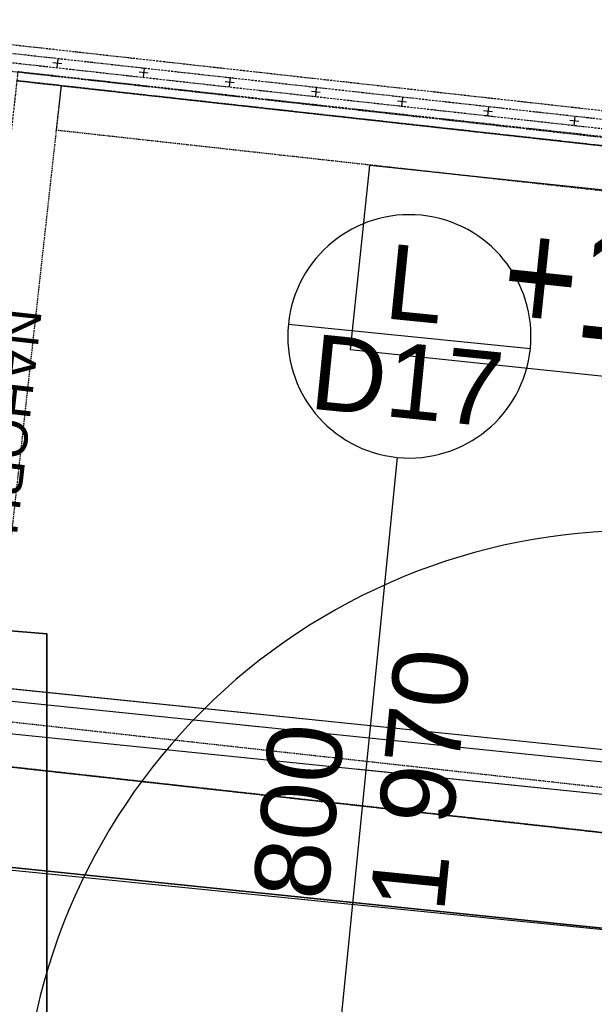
# Model space of a CAD drawing. Header units: millimetres. Extents: x -25972 to 4516, y -2839 to 20217.
# Tile 103 of 114: x -14357 to -13589, y 9229 to 10544. Entities that reach past the tile are written whole.
import ezdxf

# ---------------------------------------------------------------- set-up
doc = ezdxf.new("R2010")
doc.units = ezdxf.units.MM
doc.header["$MEASUREMENT"] = 0
doc.linetypes.add('Čerchovaná M', pattern=[4.5, 2.5, -0.85, 0.3, -0.85])
doc.linetypes.add('Čárkovaná S', pattern=[2.5, 1.5, -1])
for name, color, linetype in [('7._POHLED ZÁPADNÍ_1_Anotace - SP', 7, 'Continuous'), ('7._POHLED ZÁPADNÍ_1_Interiér - schodiště', 7, 'Continuous'), ('7._POHLED ZÁPADNÍ_1_Nové_3D prvky fasada nove', 7, 'Continuous'), ('7._POHLED ZÁPADNÍ_1_Nové_3D prvky model', 7, 'Continuous'), ('7._POHLED ZÁPADNÍ_1_Nové_Anotace - SP', 7, 'Continuous'), ('7._POHLED ZÁPADNÍ_1_Nové_Otvory – Dveře', 7, 'Continuous'), ('7._POHLED ZÁPADNÍ_1_Nové_Otvory – Značky dveří', 7, 'Continuous'), ('7._POHLED ZÁPADNÍ_1_Nové_ZJEDNODUŠENÝ DVŮR', 7, 'Continuous'), ('7._POHLED ZÁPADNÍ_1_Otvory – Značky dveří', 7, 'Continuous'), ('7._POHLED ZÁPADNÍ_1_TZB - elektroinstalace', 7, 'Continuous')]:
    doc.layers.add(name, color=color, linetype=linetype)
doc.styles.add('GENEROVANÝ_STYL_1', font='txt')
doc.styles.add('GENEROVANÝ_STYL_3', font='txt')

msp = doc.modelspace()

# ---------------------------------------------------------------- linework, layer by layer
at = {"layer": '7._POHLED ZÁPADNÍ_1_Nové_3D prvky fasada nove', "color": 1, "linetype": 'Continuous', "lineweight": 25}
for p, q in [((-14300.9, 10485.3), (-14312.9, 10486.6)), ((-14306.2, 10491.9), (-14307.6, 10480)), ((-14185.8, 10472.4), (-14197.7, 10473.8)), ((-14191.1, 10479.1), (-14192.4, 10467.1)), ((-14070.7, 10459.6), (-14082.6, 10460.9)), ((-14076, 10466.2), (-14077.3, 10454.3)), ((-13955.6, 10446.7), (-13967.5, 10448.1)), ((-13960.9, 10453.4), (-13962.2, 10441.4)), ((-13840.4, 10433.9), (-13852.4, 10435.2)), ((-13845.7, 10440.5), (-13847.1, 10428.6)), ((-13725.3, 10421.1), (-13737.3, 10422.4)), ((-13730.6, 10427.7), (-13732, 10415.8)), ((-13610.2, 10408.2), (-13622.1, 10409.6)), ((-13615.5, 10414.9), (-13616.8, 10402.9)), ((-14461.7, 9556.1), (-13161.9, 9411.9))]:
    msp.add_line(p, q, dxfattribs=at)
at = {"layer": '7._POHLED ZÁPADNÍ_1_Nové_3D prvky fasada nove', "color": 1, "linetype": 'Čárkovaná S', "lineweight": 25}
for p, q in [((-14301.6, 10455.9), (-14361.2, 10462.5)), ((-14402.1, 9549.5), (-14301.6, 10455.9)), ((-14308.2, 10396.3), (-14301.6, 10455.9)), ((-14301.6, 10455.9), (-13132.7, 10326.3)), ((-13139.3, 10266.7), (-14308.2, 10396.3)), ((-14395.5, 9609.1), (-13226.6, 9479.5)), ((-13233.2, 9419.9), (-14402.1, 9549.5))]:
    msp.add_line(p, q, dxfattribs=at)
at = {"layer": '7._POHLED ZÁPADNÍ_1_Nové_3D prvky fasada nove', "color": 1, "linetype": 'Čerchovaná M', "lineweight": 25, "flags": 128}
for points in [[(-14670.2, 10544.1), (-14674.1, 10509.3), (-13062.4, 10329.5), (-13058.5, 10364.3)], [(-14671.5, 10532.6), (-14672.8, 10520.7), (-13061.1, 10340.9), (-13059.8, 10352.9)], [(-14671.5, 10532.6), (-14672.8, 10520.7), (-13061.1, 10340.9), (-13059.8, 10352.9)]]:
    msp.add_lwpolyline(points, close=True, dxfattribs=at)
at = {"layer": '7._POHLED ZÁPADNÍ_1_Nové_3D prvky model', "color": 1, "linetype": 'Čerchovaná M', "lineweight": 25, "flags": 128}
for points in [[(-14359.9, 10474.4), (-14361.2, 10462.5), (-13073.1, 10319.7), (-13071.8, 10331.6)], [(-14361.2, 10462.5), (-14461.7, 9556.1), (-13173.6, 9413.2), (-13073.1, 10319.7)]]:
    msp.add_lwpolyline(points, close=True, dxfattribs=at)
at = {"layer": '7._POHLED ZÁPADNÍ_1_Nové_Anotace - SP', "color": 1, "linetype": 'Continuous', "lineweight": 25}
for p, q in [((-13889.7, 10349.3), (-13915.6, 10103.6)), ((-12977.9, 10253.2), (-13889.7, 10349.3)), ((-13915.6, 10103.6), (-13003.8, 10007.5))]:
    msp.add_line(p, q, dxfattribs=at)
at = {"layer": '7._POHLED ZÁPADNÍ_1_Nové_Otvory – Dveře', "color": 1, "linetype": 'Continuous', "lineweight": 25}
msp.add_line((-14385.2, 9409.8), (-13439.9, 9314.9), dxfattribs=at)
msp.add_arc((-13531.1, 9037.7), 824, 84.2718, 174.2718, dxfattribs=at)
at = {"layer": '7._POHLED ZÁPADNÍ_1_Nové_Otvory – Značky dveří', "color": 1, "linetype": 'Continuous', "lineweight": 25}
for p, q in [((-13998.2, 10137.3), (-13674.8, 10104.8)), ((-13852.7, 9959.4), (-13972.5, 8765.4))]:
    msp.add_line(p, q, dxfattribs=at)
at = {"layer": '7._POHLED ZÁPADNÍ_1_Nové_Otvory – Značky dveří', "color": 1, "linetype": 'Continuous', "lineweight": 25, "flags": 128}
msp.add_lwpolyline([(-13674.8, 10104.8, 1), (-13998.2, 10137.3, 1)], format="xyb", close=True, dxfattribs=at)
at = {"layer": '7._POHLED ZÁPADNÍ_1_Nové_ZJEDNODUŠENÝ DVŮR', "color": 1, "linetype": 'Continuous', "lineweight": 25, "flags": 128}
for points in [[(-14469.2, 9660.7), (-13334, 9544.4)], [(-14458.5, 9659.6), (-13901.6, 9602.5)], [(-14489.4, 9646), (-13317.1, 9526)], [(-14493.7, 9603.1), (-13321.5, 9483.1)], [(-14055.8, 9601.6), (-14038.8, 9599.9)], [(-13907.6, 9543.1), (-13435.2, 9494.6)], [(-14397.9, 9414.7), (-13453, 9317.6)], [(-13465.7, 9318.9), (-14397.9, 9414.7)]]:
    msp.add_lwpolyline(points, dxfattribs=at)
at = {"layer": '7._POHLED ZÁPADNÍ_1_TZB - elektroinstalace', "color": 92, "linetype": 'Continuous', "lineweight": 35, "true_color": 0x00d700, "flags": 128}
msp.add_lwpolyline([(-14481.5, 8723.6), (-14321, 8723.6), (-14321, 9723.6), (-14866, 9768.6)], dxfattribs=at)

# ---------------------------------------------------------------- texts
at = {"layer": '7._POHLED ZÁPADNÍ_1_Anotace - SP', "color": 1, "linetype": 'Continuous', "lineweight": 25, "insert": (-13448.2, 10164.6), "char_height": 150, "attachment_point": 5, "rotation": 353.9833, "style": 'GENEROVANÝ_STYL_3'}
msp.add_mtext('\\A1;{\\pqc;\\fArial Narrow|b0|i0|c238|p34;+1\\fArial Narrow|b0|i0|c238|p34;,\\fArial Narrow|b0|i0|c238|p34;850}', dxfattribs=at)
at = {"layer": '7._POHLED ZÁPADNÍ_1_Interiér - schodiště', "color": 1, "linetype": 'Continuous', "lineweight": 25, "insert": (-14353, 10158.1), "char_height": 50, "attachment_point": 4, "rotation": 263.6732, "style": 'GENEROVANÝ_STYL_1'}
msp.add_mtext('\\A1;{\\pql;\\fArial|b0|i0|c238|p38;NAHORU}', dxfattribs=at)
at = {"layer": '7._POHLED ZÁPADNÍ_1_Otvory – Značky dveří', "color": 1, "linetype": 'Continuous', "lineweight": 25, "char_height": 100, "style": 'GENEROVANÝ_STYL_1'}
for s, insert, attachment_point, rotation in [('\\A1;{\\pql;\\pt0;\\fArial|b0|i0|c238|p38;L}', (-13867.2, 10195.2), 4, 354.2718), ('\\A1;{\\pql;\\pt0;\\fArial|b0|i0|c238|p38;D17}', (-13967, 10074.6), 4, 354.2718), ('\\A1;{\\pql;\\pt0;\\fArial|b0|i0|c238|p38;1\xa0970}', (-13889.8, 9360.1), 1, 84.2718), ('\\A1;{\\pql;\\pt0;\\fArial|b0|i0|c238|p38;800}', (-13945.1, 9365.6), 7, 84.2718)]:
    msp.add_mtext(s, dxfattribs=dict(at, insert=insert, attachment_point=attachment_point, rotation=rotation))

doc.saveas('drawing.dxf')
